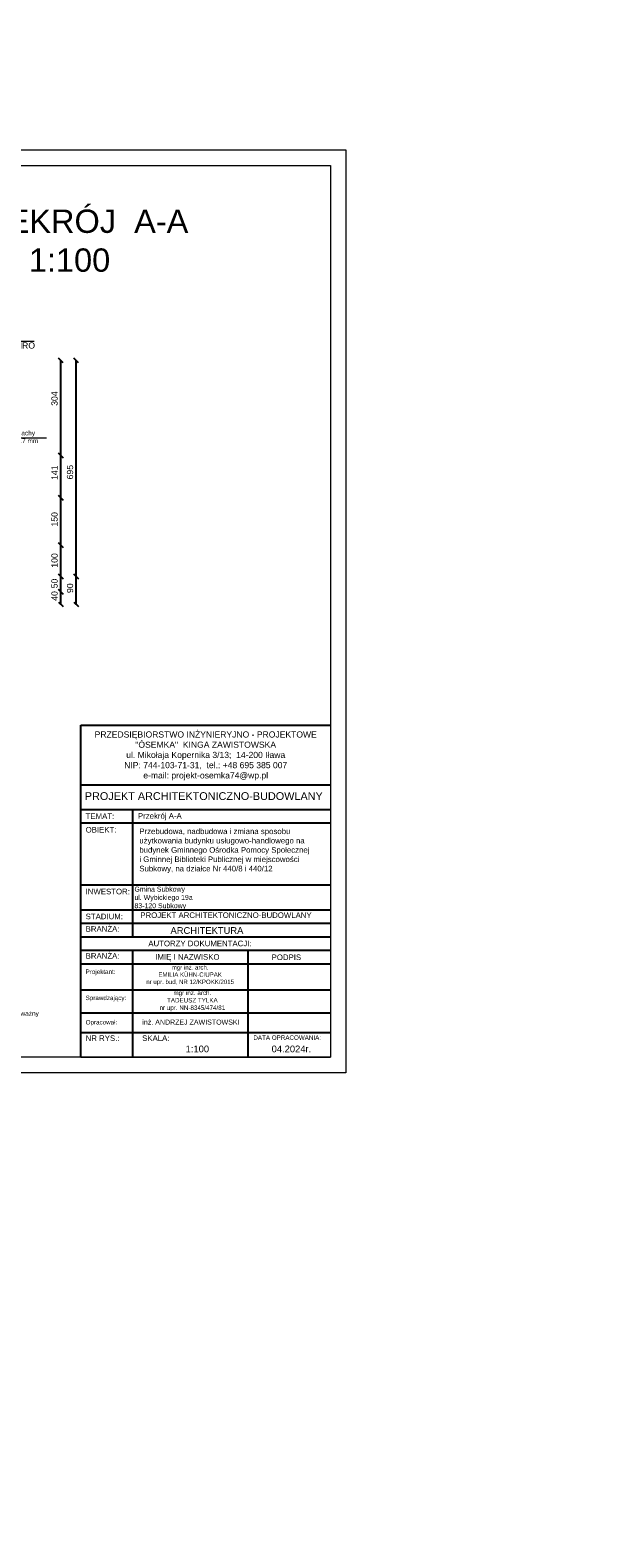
# Model space of a CAD drawing. Header units: millimetres. Extents: x 6197 to 108098, y 4257 to 29730.
# Tile 89 of 148: x 41367 to 43193, y 8067 to 12919. Entities that reach past the tile are written whole.
import ezdxf

# ---------------------------------------------------------------- set-up
doc = ezdxf.new("R2010")
doc.units = ezdxf.units.MM
doc.layers.add('R-TAB', color=1, linetype='Continuous')
doc.styles.get("Standard").update_dxf_attribs({"font": 'arial.ttf'})
doc.dimstyles.new('ISO-25', dxfattribs={"dimtxt": 2.5, "dimasz": 2.5, "dimexe": 1.25, "dimexo": 0.625, "dimtad": 1, "dimtxsty": 'Standard', "dimcen": 2.5, "dimadec": 0, "dimazin": 0, "dimtfac": 1, "dimtmove": 0, "dimatfit": 3, "dimfxl": 1, "dimarcsym": 0})

# ---------------------------------------------------------------- blocks, each defined once
blk = doc.blocks.new('_Oblique')
at = {"color": 0, "linetype": 'ByBlock', "lineweight": -2}
blk.add_line((-0.5, -0.5), (0.5, 0.5), dxfattribs=at)
blk = doc.blocks.new('*D1358')
at = {"color": 0, "lineweight": -2, "transparency": 16777216}
blk.add_line((41465.9, 11071.4), (41465.9, 11111.4), dxfattribs=at)
at = {"layer": 'Defpoints', "color": 0, "transparency": 16777216}
for p in [(40858.5, 11111.4), (40908.5, 11071.4), (41465.9, 11111.4)]:
    blk.add_point(p, dxfattribs=at)
at = {"color": 0, "lineweight": -2, "transparency": 16777216, "xscale": 15, "yscale": 15, "zscale": 15}
for p, rotation in [((41465.9, 11111.4), 90), ((41465.9, 11071.4), 270)]:
    blk.add_blockref('_Oblique', p, dxfattribs=dict(at, rotation=rotation))
at = {"color": 0, "lineweight": 20, "transparency": 16777216, "insert": (41445.9, 11098.4), "char_height": 20, "attachment_point": 5, "rotation": 90}
blk.add_mtext('40', dxfattribs=at)
blk = doc.blocks.new('*D1359')
at = {"color": 0, "lineweight": -2, "transparency": 16777216}
blk.add_line((41465.9, 11111.4), (41465.9, 11161.4), dxfattribs=at)
at = {"layer": 'Defpoints', "color": 0, "transparency": 16777216}
for p in [(40928.5, 11161.4), (41465.9, 11161.4), (40858.5, 11111.4)]:
    blk.add_point(p, dxfattribs=at)
at = {"color": 0, "lineweight": -2, "transparency": 16777216, "xscale": 15, "yscale": 15, "zscale": 15}
for p, rotation in [((41465.9, 11161.4), 90), ((41465.9, 11111.4), 270)]:
    blk.add_blockref('_Oblique', p, dxfattribs=dict(at, rotation=rotation))
at = {"color": 0, "lineweight": 20, "transparency": 16777216, "insert": (41445.9, 11138.4), "char_height": 20, "attachment_point": 5, "rotation": 90}
blk.add_mtext('50', dxfattribs=at)
blk = doc.blocks.new('*D1360')
at = {"color": 0, "lineweight": -2, "transparency": 16777216}
blk.add_line((41465.9, 11161.4), (41465.9, 11261.4), dxfattribs=at)
at = {"layer": 'Defpoints', "color": 0, "transparency": 16777216}
for p in [(40928.5, 11261.4), (41465.9, 11261.4), (41137.8, 11161.4)]:
    blk.add_point(p, dxfattribs=at)
at = {"color": 0, "lineweight": -2, "transparency": 16777216, "xscale": 15, "yscale": 15, "zscale": 15}
for p, rotation in [((41465.9, 11261.4), 90), ((41465.9, 11161.4), 270)]:
    blk.add_blockref('_Oblique', p, dxfattribs=dict(at, rotation=rotation))
at = {"color": 0, "lineweight": 20, "transparency": 16777216, "insert": (41445.9, 11212.6), "char_height": 20, "attachment_point": 5, "rotation": 90}
blk.add_mtext('100', dxfattribs=at)
blk = doc.blocks.new('*D1361')
at = {"color": 0, "lineweight": -2, "transparency": 16777216}
blk.add_line((41465.9, 11261.4), (41465.9, 11413.8), dxfattribs=at)
at = {"layer": 'Defpoints', "color": 0, "transparency": 16777216}
for p in [(40760.8, 11413.8), (41465.9, 11413.8), (40928.5, 11261.4)]:
    blk.add_point(p, dxfattribs=at)
at = {"color": 0, "lineweight": -2, "transparency": 16777216, "xscale": 15, "yscale": 15, "zscale": 15}
for p, rotation in [((41465.9, 11413.8), 90), ((41465.9, 11261.4), 270)]:
    blk.add_blockref('_Oblique', p, dxfattribs=dict(at, rotation=rotation))
at = {"color": 0, "lineweight": 20, "transparency": 16777216, "insert": (41445.9, 11345), "char_height": 20, "attachment_point": 5, "rotation": 90}
blk.add_mtext('150', dxfattribs=at)
blk = doc.blocks.new('*D1362')
at = {"color": 0, "lineweight": -2, "transparency": 16777216}
blk.add_line((41465.9, 11413.8), (41465.9, 11550.7), dxfattribs=at)
at = {"layer": 'Defpoints', "color": 0, "transparency": 16777216}
for p in [(40809, 11550.7), (41465.9, 11550.7), (40760.8, 11413.8)]:
    blk.add_point(p, dxfattribs=at)
at = {"color": 0, "lineweight": -2, "transparency": 16777216, "xscale": 15, "yscale": 15, "zscale": 15}
for p, rotation in [((41465.9, 11550.7), 90), ((41465.9, 11413.8), 270)]:
    blk.add_blockref('_Oblique', p, dxfattribs=dict(at, rotation=rotation))
at = {"color": 0, "lineweight": 20, "transparency": 16777216, "insert": (41445.9, 11495), "char_height": 20, "attachment_point": 5, "rotation": 90}
blk.add_mtext('141', dxfattribs=at)
blk = doc.blocks.new('*D1363')
at = {"color": 0, "lineweight": -2, "transparency": 16777216}
blk.add_line((41465.9, 11550.7), (41465.9, 11856.5), dxfattribs=at)
at = {"layer": 'Defpoints', "color": 0, "transparency": 16777216}
for p in [(39959.3, 11856.5), (41465.9, 11856.5), (40809, 11550.7)]:
    blk.add_point(p, dxfattribs=at)
at = {"color": 0, "lineweight": -2, "transparency": 16777216, "xscale": 15, "yscale": 15, "zscale": 15}
for p, rotation in [((41465.9, 11856.5), 90), ((41465.9, 11550.7), 270)]:
    blk.add_blockref('_Oblique', p, dxfattribs=dict(at, rotation=rotation))
at = {"color": 0, "lineweight": 20, "transparency": 16777216, "insert": (41445.9, 11733.6), "char_height": 20, "attachment_point": 5, "rotation": 90}
blk.add_mtext('304', dxfattribs=at)
blk = doc.blocks.new('*D1364')
at = {"color": 0, "lineweight": -2, "transparency": 16777216}
blk.add_line((41515.9, 11071.4), (41515.9, 11161.4), dxfattribs=at)
at = {"layer": 'Defpoints', "color": 0, "transparency": 16777216}
for p in [(41137.8, 11161.4), (41515.9, 11161.4), (40958.5, 11071.4)]:
    blk.add_point(p, dxfattribs=at)
at = {"color": 0, "lineweight": -2, "transparency": 16777216, "xscale": 15, "yscale": 15, "zscale": 15}
for p, rotation in [((41515.9, 11161.4), 90), ((41515.9, 11071.4), 270)]:
    blk.add_blockref('_Oblique', p, dxfattribs=dict(at, rotation=rotation))
at = {"color": 0, "lineweight": 20, "transparency": 16777216, "insert": (41495.9, 11123.3), "char_height": 20, "attachment_point": 5, "rotation": 90}
blk.add_mtext('90', dxfattribs=at)
blk = doc.blocks.new('*D1365')
at = {"color": 0, "lineweight": -2, "transparency": 16777216}
blk.add_line((41515.9, 11161.4), (41515.9, 11856.5), dxfattribs=at)
at = {"layer": 'Defpoints', "color": 0, "transparency": 16777216}
for p in [(39959.3, 11856.5), (41515.9, 11856.5), (40958.5, 11161.4)]:
    blk.add_point(p, dxfattribs=at)
at = {"color": 0, "lineweight": -2, "transparency": 16777216, "xscale": 15, "yscale": 15, "zscale": 15}
for p, rotation in [((41515.9, 11856.5), 90), ((41515.9, 11161.4), 270)]:
    blk.add_blockref('_Oblique', p, dxfattribs=dict(at, rotation=rotation))
at = {"color": 0, "lineweight": 20, "transparency": 16777216, "insert": (41495.9, 11496.8), "char_height": 20, "attachment_point": 5, "rotation": 90}
blk.add_mtext('695', dxfattribs=at)

msp = doc.modelspace()

# ---------------------------------------------------------------- linework, layer by layer
at = {"color": 3, "lineweight": 0}
msp.add_line((38184.313, 12533.758), (42384.313, 12533.758), dxfattribs=at)
at = {"lineweight": 0}
for p, q in [((42384.313, 12533.758), (42384.313, 9563.758)), ((38234.313, 12483.758), (42334.313, 12483.758)), ((42334.313, 12483.758), (42334.313, 9613.758)), ((41143.477, 11607), (41420.238, 11607)), ((42334.313, 9613.758), (38234.313, 9613.758)), ((42384.313, 9563.758), (38184.313, 9563.758))]:
    msp.add_line(p, q, dxfattribs=at)
at = {"color": 1, "lineweight": 0}
msp.add_line((40821.905, 11918.192), (41379.976, 11918.192), dxfattribs=at)
at = {"lineweight": 20}
for p in [(42334.313, 10682.268), (41530.846, 9613.758)]:
    msp.add_line(p, (42334.313, 9613.758), dxfattribs=at)
at = {"layer": 'R-TAB', "color": 0}
for p, q in [((41530.846, 10682.268), (42334.313, 10682.268)), ((41530.846, 9741.88), (41530.846, 10682.268)), ((41530.846, 10490.229), (42334.313, 10490.229)), ((41530.846, 10411.254), (42334.313, 10411.254)), ((41698.449, 10001.514), (41698.449, 10411.254)), ((41530.846, 10367.818), (42334.313, 10367.818)), ((41530.846, 10168.858), (42334.313, 10168.858)), ((41530.846, 10088.386), (42334.313, 10088.386)), ((41530.846, 10044.95), (42334.313, 10044.95)), ((41530.846, 10001.514), (42334.313, 10001.514)), ((41530.846, 9958.078), (42334.313, 9958.078)), ((41698.449, 9741.88), (41698.449, 9958.078)), ((42069.921, 9741.88), (42069.921, 9958.078)), ((41530.846, 9914.641), (42334.313, 9914.641)), ((41530.846, 9830.424), (42334.313, 9830.424)), ((41530.846, 9756.243), (42334.313, 9756.243)), ((41530.846, 9613.758), (41530.846, 9756.243)), ((41530.846, 9756.243), (42334.313, 9756.243)), ((41530.846, 9756.243), (42334.313, 9756.243)), ((41530.846, 9756.243), (42334.313, 9756.243)), ((41698.449, 9613.758), (41698.449, 9756.243)), ((42069.921, 9613.758), (42069.921, 9756.243)), ((41530.846, 9693.405), (42334.313, 9693.405))]:
    msp.add_line(p, q, dxfattribs=at)

# ---------------------------------------------------------------- texts
at = {"char_height": 15}
for s, width, insert, attachment_point in [('\\A1;rynny %%C150 mm z blachy tytan-cynk o grub. 0.7 mm', 305.42201, (41151.417, 11630.196), 1), ('\\A1;\\pi-15,l30,t60;- wykonanie pokrycia dachu blachą płaską, powlekaną o grub. 0,7 mm w kolorze RAL 7016 łączona na rąbek wzdłużny ^Jo powłoce malarskiej na minimum 25 lat gwarancji', 1651.13208, (40048.66, 10646.841), 7), ('\\A1;\\pi-15,l30,t60;- zatopienie siatki poliestrowej o gramaturze 160 g/cm2 + 2 x klej + środek gruntujący + tynk strukturalny o uziarnieniu do 1,5 mm', 1651.13208, (40048.66, 9770.7), 7), ('\\A1;\\pi-15,l30,t60;- 1x gruntowanie + 2x farba elewacyjna na bazie zolu krzemionkowego i szkła wodnego np. typu KEIM SOLDALIT lub inny produkt równoważny', 1651.13208, (40048.66, 9742.731), 7)]:
    msp.add_mtext_dynamic_manual_height_columns(s, width=width, gutter_width=12.5, heights=[0], dxfattribs=dict(at, insert=insert, attachment_point=attachment_point))
at = {"lineweight": 0, "insert": (41719.026, 10349.904), "char_height": 18, "width": 610.19793, "attachment_point": 1}
msp.add_mtext('\\A1;Przebudowa, nadbudowa i zmiana sposobu użytkowania budynku usługowo-handlowego na budynek Gminnego Ośrodka Pomocy Społecznej ^Ji Gminnej Biblioteki Publicznej w miejscowości Subkowy, na działce Nr 440/8 i 440/12', dxfattribs=at)
at = {"layer": 'R-TAB', "color": 0, "ltscale": 24}
for s, insert, char_height, width, attachment_point in [('\\pi611.54556;ELEWACJE 1:100', (10063.11, 12918.034), 75, 2065.84351, 1), ('\\pi425.32455;RZUT PRZYZIEMIA 1:100', (21086.975, 12866.158), 75, 2065.84351, 1), ('\\pi553.40265;RZUT DACHU 1:100', (29238.618, 12807.619), 75, 2065.84351, 1), ('\\pi331.69293;PRZEKRÓJ  B-B\\P\\pi577.59163; 1:100', (34900.648, 12340.321), 75, 1441.47248, 1), ('\\pi328.82799;PRZEKRÓJ  A-A\\P\\pi577.59163; 1:100', (40756.386, 12341.91), 75, 1441.47248, 1), ('PRZEDSIĘBIORSTWO INŻYNIERYJNO - PROJEKTOWE\\P"ÓSEMKA"  KINGA ZAWISTOWSKA\\Pul. Mikołaja Kopernika 3/13;  14-200 Iława\\PNIP: 744-103-71-31,  tel.: +48 695 385 007\\Pe-mail: projekt-osemka74@wp.pl', (41932.802, 10583.765), 19.74375, 781.72017, 5), ('PROJEKT ARCHITEKTONICZNO-BUDOWLANY', (41543.412, 10466.736), 25, 1090.2179, 1), ('TEMAT:', (41546.093, 10398.367), 18, 136.70026, 1), ('Przekrój A-A', (41714.474, 10399.415), 18, 711.57772, 1), ('OBIEKT:', (41546.093, 10355.011), 18, 136.70026, 1), ('INWESTOR:', (41546.093, 10156.051), 18, 136.70026, 1), ('Gmina Subkowy\\Pul. Wybickiego 19a\\P83-120 Subkowy', (41703.301, 10162.838), 16, 675.77621, 1), ('STADIUM:', (41546.093, 10075.893), 18, 136.70026, 1), ('PROJEKT ARCHITEKTONICZNO-BUDOWLANY', (41722.204, 10079.934), 18, 1090.2179, 1), ('BRANŻA:', (41546.093, 10035.661), 18, 136.70026, 1), ('ARCHITEKTURA', (41819.361, 10032.457), 21.6, 490.72064, 1), ('\\pi208.80059;AUTORZY DOKUMENTACJI:', (41539.151, 9988.986), 18, 747.89996, 1), ('BRANŻA:', (41546.093, 9948.788), 18, 136.70026, 1), ('\\pi13.924;IMIĘ I NAZWISKO', (41756.629, 9945.606), 18, 253.42015, 1), ('{\\C256;\\c0;mgr inż. arch. \\PEMILIA KÜHN-CIUPAK\\Pnr upr. bud, NR 12/KPOKK/2015}', (41882.656, 9910.104), 14, 282.63278, 2), ('PODPIS', (42145.144, 9944.502), 18, 136.70026, 1), ('Projektant:', (41546.093, 9896.211), 14.4, 136.70026, 1), ('Sprawdzający:', (41546.093, 9811.993), 14.4, 136.70026, 1), ('{\\C256;\\c0;mgr inż. arch. \\PTADEUSZ TYLKA\\Pnr upr. NN-8345/474/81}', (41889.775, 9828.438), 14.4, 350.33749, 2), ('Opracował:', (41546.093, 9733.618), 14.4, 136.70026, 1), ('inż. ANDRZEJ ZAWISTOWSKI', (41885.253, 9718.465), 16.2, 346.49963, 8), ('NR RYS.:', (41546.093, 9684.115), 18, 136.70026, 1), ('SKALA:', (41728.012, 9684.115), 18, 136.70026, 1), ('DATA OPRACOWANIA:', (42086.333, 9684.115), 14.4, 278.30723, 1), ('1:100', (41868.142, 9651.362), 21.6, 136.70026, 1), ('04.2024r.', (42145.144, 9651.362), 21.6, 136.70026, 1), ('\\pi611.54556;ELEWACJE 1:100', (10063.11, 8268.321), 75, 2065.84351, 1)]:
    msp.add_mtext(s, dxfattribs=dict(at, insert=insert, char_height=char_height, width=width, attachment_point=attachment_point))
at = {"layer": 'R-TAB', "color": 1, "ltscale": 24, "insert": (40831.854, 11947.734), "char_height": 20, "width": 637.79188, "attachment_point": 1}
msp.add_mtext('Wszystkie elementy konstrukcji dachu zabezpieczyć do stopnia niezapalności NRO', dxfattribs=at)

# ---------------------------------------------------------------- dimensions: what is measured, and where the dimension line sits
at = {"lineweight": 20}
for base, p1, p2, text, picture, middle in [((41465.903, 11856.456), (40808.969, 11550.67), (39959.263, 11856.456), '304', '*D1363', (41445.913, 11733.592)), ((41515.903, 11856.456), (40958.485, 11161.352), (39959.263, 11856.456), '695', '*D1365', (41495.913, 11496.792)), ((41465.903, 11550.67), (40760.763, 11413.817), (40808.969, 11550.67), '141', '*D1362', (41445.913, 11494.979)), ((41465.903, 11413.817), (40928.485, 11261.352), (40760.763, 11413.817), '150', '*D1361', (41445.913, 11344.979))]:
    dim = msp.add_linear_dim(base=base, p1=p1, p2=p2, angle=90, text=text, dimstyle='ISO-25', override={"dimtxt": 20, "dimasz": 15, "dimdec": 0, "dimblk1": 'Oblique', "dimblk2": 'Oblique', "dimsah": 1, "dimse1": 1, "dimse2": 1, "dimtmove": 2}, dxfattribs=at)
    dim.commit()
    dim.dimension.update_dxf_attribs({"geometry": picture, "text_midpoint": middle, "dimtype": 160})
for base, p1, p2, picture, middle in [((41465.903, 11261.352), (41137.765, 11161.352), (40928.485, 11261.352), '*D1360', (41445.913, 11212.638)), ((41465.903, 11161.352), (40858.485, 11111.352), (40928.485, 11161.352), '*D1359', (41445.913, 11138.409)), ((41515.903, 11161.352), (40958.485, 11071.352), (41137.765, 11161.352), '*D1364', (41495.913, 11123.269)), ((41465.903, 11111.352), (40908.485, 11071.352), (40858.485, 11111.352), '*D1358', (41445.913, 11098.409))]:
    dim = msp.add_linear_dim(base=base, p1=p1, p2=p2, angle=90, dimstyle='ISO-25', override={"dimtxt": 20, "dimasz": 15, "dimdec": 0, "dimblk1": 'Oblique', "dimblk2": 'Oblique', "dimsah": 1, "dimse1": 1, "dimse2": 1, "dimtmove": 2}, dxfattribs=at)
    dim.commit()
    dim.dimension.update_dxf_attribs({"geometry": picture, "text_midpoint": middle, "dimtype": 160})

doc.saveas('drawing.dxf')
